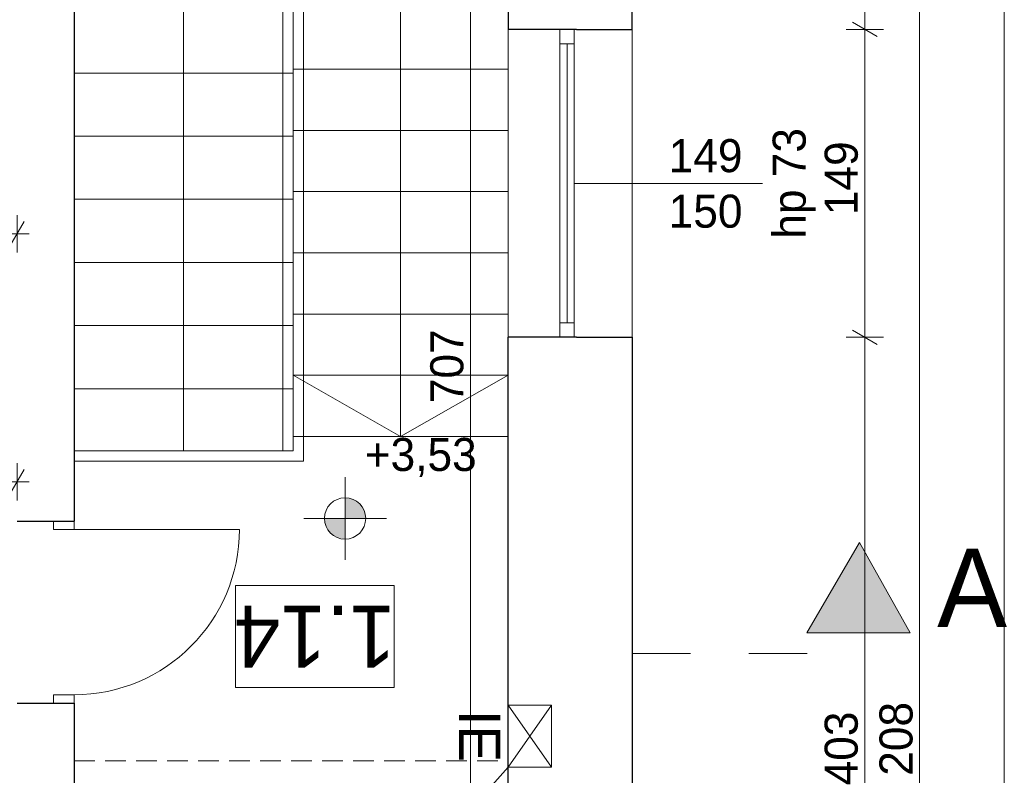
# Model space of a CAD drawing. Extents: x -686885 to -413214, y -23370 to 153194.
# Tile 128 of 145: x -474986 to -470223, y 73848 to 77505. Entities that reach past the tile are written whole.
import ezdxf

# ---------------------------------------------------------------- set-up
doc = ezdxf.new("R2010")
doc.units = 0
doc.header["$MEASUREMENT"] = 0
doc.linetypes.add('Dashed', pattern=[564.444447, 282.222223, -282.222223])
doc.linetypes.add('Krawędzie ukryte', pattern=[150, 100, -50])
for name, color, linetype, lineweight in [('ARCH TABELA_Nr_Pióra__21', 7, 'Continuous', 9), ('INWENT OPISY_Nr_Pióra__21', 7, 'Continuous', 9), ('INWENT OPISY_Nr_Pióra__41', 7, 'Continuous', 15), ('INWENT RZĘDNE_Nr_Pióra__21', 7, 'Continuous', 9), ('INWENT WYMIARY_Nr_Pióra__21', 7, 'Continuous', 9), ('INWENT. DRZWI_Nr_Pióra__5', 7, 'Continuous', 13), ('INWENT. OKNA_Nr_Pióra__21', 7, 'Continuous', 9), ('INWENT. OKNA_Nr_Pióra__5', 7, 'Continuous', 13), ('INWENT.ŚCIANY_Nr_Pióra__1', 7, 'Continuous', 25), ('INWENT.ŚCIANY_Nr_Pióra__21', 7, 'Continuous', 9), ('Istniejące schody_Nr_Pióra__5', 7, 'Continuous', 13), ('Istniejące stropy_Nr_Pióra__5', 7, 'Continuous', 13)]:
    doc.layers.add(name, color=color, linetype=linetype, lineweight=lineweight)
for name, color, linetype, lineweight, true_color in [('instalacja CO_Nr_Pióra__88', 7, 'Continuous', 20, 0xfd4435), ('INSTALACJA IE_Nr_Pióra__88', 7, 'Continuous', 20, 0xfd4435), ('INWENT OPISY_Nr_Pióra__88', 7, 'Continuous', 20, 0xfd4435)]:
    doc.layers.add(name, color=color, linetype=linetype, lineweight=lineweight, true_color=true_color)
doc.layers.add('INWENT RZĘDNE', color=7, linetype='Continuous')
doc.layers.add('INWENT WYMIARY', color=7, linetype='Continuous')
doc.styles.add('GENERATED_STYLE_1', font='txt')
doc.styles.add('GENERATED_STYLE_2', font='txt')
doc.styles.add('GENERATED_STYLE_3', font='txt')
doc.styles.add('GENERATED_STYLE_6', font='txt')
doc.dimstyles.new('GENERATED_STYLE__1', dxfattribs={"dimtxt": 160.000002, "dimasz": 91.2, "dimexe": 0.18, "dimexo": 0, "dimgap": 0.09, "dimtad": 1, "dimtih": 1, "dimtoh": 1, "dimdec": 0, "dimlfac": 0.1, "dimzin": 0, "dimdsep": 46, "dimtxsty": 'GENERATED_STYLE_1', "dimblk": 'ARROWHEAD_2', "dimblk1": 'ARROWHEAD_2', "dimblk2": 'ARROWHEAD_2', "dimcen": 0.09, "dimclrd": 7, "dimclre": 7, "dimclrt": 7, "dimazin": 0, "dimtfac": 1, "dimtdec": 4, "dimtmove": 0, "dimatfit": 3, "dimfxl": 0, "dimtolj": 1, "dimtzin": 0, "dimarcsym": 0})
doc.dimstyles.new('GENERATED_STYLE__3', dxfattribs={"dimtxt": 160.000002, "dimasz": 91.2, "dimexe": 0.18, "dimexo": 0, "dimgap": 0.09, "dimtad": 1, "dimdec": 0, "dimlfac": 0.1, "dimzin": 0, "dimdsep": 46, "dimtxsty": 'GENERATED_STYLE_1', "dimblk": 'ARROWHEAD_2', "dimblk1": 'ARROWHEAD_2', "dimblk2": 'ARROWHEAD_2', "dimcen": 0.09, "dimclrd": 7, "dimclre": 7, "dimclrt": 7, "dimazin": 0, "dimtfac": 1, "dimtdec": 4, "dimtmove": 0, "dimatfit": 3, "dimfxl": 0, "dimtolj": 1, "dimtzin": 0, "dimarcsym": 0})

# ---------------------------------------------------------------- blocks, each defined once
blk = doc.blocks.new('*D371')
at = {"layer": 'INWENT WYMIARY_Nr_Pióra__21', "linetype": 'Continuous'}
for p, q in [((-470573, 79903), (-470693, 79972.3)), ((-470633, 79937.6), (-470633, 79996.3)), ((-470543, 79937.6), (-470723, 79937.6)), ((-470633, 67857.6), (-470633, 79937.6)), ((-470693, 67892.3), (-470573, 67823)), ((-470543, 67857.6), (-470723, 67857.6)), ((-470633, 67799), (-470633, 67857.6))]:
    blk.add_line(p, q, dxfattribs=at)
at = {"layer": 'INWENT WYMIARY_Nr_Pióra__21', "insert": (-470665, 73667.2), "char_height": 160, "attachment_point": 7, "rotation": 90, "style": 'GENERATED_STYLE_1'}
blk.add_mtext('{1\xa0208}', dxfattribs=at)
blk = doc.blocks.new('ARROWHEAD_2')
at = {"color": 0, "linetype": 'Continuous', "lineweight": 0}
for p, q in [((-0.378, -0.655), (0.378, 0.655)), ((0, 0), (-1, 0))]:
    blk.add_line(p, q, dxfattribs=at)
blk = doc.blocks.new('*D390')
at = {"layer": 'INWENT WYMIARY_Nr_Pióra__21', "linetype": 'Continuous'}
for p, q in [((-470958.1, 70472.3), (-470838.1, 70403)), ((-470808.1, 70437.6), (-470988.1, 70437.6)), ((-470898.1, 67913.8), (-470898.1, 70437.6)), ((-470958.1, 67948.5), (-470838.1, 67879.2)), ((-470808.1, 67913.8), (-470988.1, 67913.8)), ((-470898.1, 67855.2), (-470898.1, 67913.8))]:
    blk.add_line(p, q, dxfattribs=at)
at = {"layer": 'INWENT WYMIARY_Nr_Pióra__21', "char_height": 160, "attachment_point": 7, "rotation": 90, "style": 'GENERATED_STYLE_1'}
for s, insert in [('{248}', (-470930.1, 78544)), ('{149}', (-470930.1, 76559)), ('{403}', (-470930.1, 73799)), ('{150}', (-470930.1, 71034)), ('{252}', (-470930.1, 69022.1))]:
    blk.add_mtext(s, dxfattribs=dict(at, insert=insert))
blk = doc.blocks.new('*D391')
at = {"layer": 'INWENT WYMIARY_Nr_Pióra__21', "linetype": 'Continuous'}
for p, q in [((-470958.1, 71972.3), (-470838.1, 71903)), ((-470808.1, 71937.6), (-470988.1, 71937.6)), ((-470898.1, 70437.6), (-470898.1, 71937.6)), ((-470958.1, 70472.3), (-470838.1, 70403)), ((-470808.1, 70437.6), (-470988.1, 70437.6))]:
    blk.add_line(p, q, dxfattribs=at)
at = {"layer": 'INWENT WYMIARY_Nr_Pióra__21', "char_height": 160, "attachment_point": 7, "rotation": 90, "style": 'GENERATED_STYLE_1'}
for s, insert in [('{248}', (-470930.1, 78544)), ('{149}', (-470930.1, 76559)), ('{403}', (-470930.1, 73799)), ('{150}', (-470930.1, 71034)), ('{252}', (-470930.1, 69022.1))]:
    blk.add_mtext(s, dxfattribs=dict(at, insert=insert))
blk = doc.blocks.new('*D392')
at = {"layer": 'INWENT WYMIARY_Nr_Pióra__21', "linetype": 'Continuous'}
for p, q in [((-470808.1, 75967.6), (-470988.1, 75967.6)), ((-470958.1, 76002.3), (-470838.1, 75933)), ((-470898.1, 71937.6), (-470898.1, 75967.6)), ((-470958.1, 71972.3), (-470838.1, 71903)), ((-470808.1, 71937.6), (-470988.1, 71937.6))]:
    blk.add_line(p, q, dxfattribs=at)
at = {"layer": 'INWENT WYMIARY_Nr_Pióra__21', "char_height": 160, "attachment_point": 7, "rotation": 90, "style": 'GENERATED_STYLE_1'}
for s, insert in [('{248}', (-470930.1, 78544)), ('{149}', (-470930.1, 76559)), ('{403}', (-470930.1, 73799)), ('{150}', (-470930.1, 71034)), ('{252}', (-470930.1, 69022.1))]:
    blk.add_mtext(s, dxfattribs=dict(at, insert=insert))
blk = doc.blocks.new('*D393')
at = {"layer": 'INWENT WYMIARY_Nr_Pióra__21', "linetype": 'Continuous'}
for p, q in [((-470958.1, 77492.3), (-470838.1, 77423)), ((-470808.1, 77457.6), (-470988.1, 77457.6)), ((-470898.1, 75967.6), (-470898.1, 77457.6)), ((-470808.1, 75967.6), (-470988.1, 75967.6)), ((-470958.1, 76002.3), (-470838.1, 75933))]:
    blk.add_line(p, q, dxfattribs=at)
at = {"layer": 'INWENT WYMIARY_Nr_Pióra__21', "char_height": 160, "attachment_point": 7, "rotation": 90, "style": 'GENERATED_STYLE_1'}
for s, insert in [('{248}', (-470930.1, 78544)), ('{149}', (-470930.1, 76559)), ('{403}', (-470930.1, 73799)), ('{150}', (-470930.1, 71034)), ('{252}', (-470930.1, 69022.1))]:
    blk.add_mtext(s, dxfattribs=dict(at, insert=insert))
blk = doc.blocks.new('*D394')
at = {"layer": 'INWENT WYMIARY_Nr_Pióra__21', "linetype": 'Continuous'}
for p, q in [((-470838.1, 79903), (-470958.1, 79972.3)), ((-470898.1, 79937.6), (-470898.1, 79996.3)), ((-470808.1, 79937.6), (-470988.1, 79937.6)), ((-470898.1, 77457.6), (-470898.1, 79937.6)), ((-470958.1, 77492.3), (-470838.1, 77423)), ((-470808.1, 77457.6), (-470988.1, 77457.6))]:
    blk.add_line(p, q, dxfattribs=at)
at = {"layer": 'INWENT WYMIARY_Nr_Pióra__21', "char_height": 160, "attachment_point": 7, "rotation": 90, "style": 'GENERATED_STYLE_1'}
for s, insert in [('{248}', (-470930.1, 78544)), ('{149}', (-470930.1, 76559)), ('{403}', (-470930.1, 73799)), ('{150}', (-470930.1, 71034)), ('{252}', (-470930.1, 69022.1))]:
    blk.add_mtext(s, dxfattribs=dict(at, insert=insert))
blk = doc.blocks.new('*D395')
at = {"layer": 'INWENT WYMIARY_Nr_Pióra__21', "linetype": 'Continuous'}
for p, q in [((-472865.7, 68502.3), (-472745.7, 68433)), ((-472715.7, 68467.6), (-472895.7, 68467.6)), ((-472805.7, 67857.6), (-472805.7, 68467.6)), ((-472865.7, 67892.3), (-472745.7, 67823)), ((-472715.7, 67857.6), (-472895.7, 67857.6)), ((-472805.7, 67799), (-472805.7, 67857.6))]:
    blk.add_line(p, q, dxfattribs=at)
at = {"layer": 'INWENT WYMIARY_Nr_Pióra__21', "char_height": 160, "attachment_point": 7, "rotation": 90, "style": 'GENERATED_STYLE_1'}
for s, insert in [('{60}', (-472837.7, 79535.2)), ('{707}', (-472837.7, 75649)), ('{22}', (-472837.7, 71808.1)), ('{358}', (-472837.7, 70001.6)), ('{61}', (-472837.7, 68060.2))]:
    blk.add_mtext(s, dxfattribs=dict(at, insert=insert))
blk = doc.blocks.new('*D396')
at = {"layer": 'INWENT WYMIARY_Nr_Pióra__21', "linetype": 'Continuous'}
for p, q in [((-472865.7, 72082.3), (-472745.7, 72013)), ((-472715.7, 72047.6), (-472895.7, 72047.6)), ((-472805.7, 68467.6), (-472805.7, 72047.6)), ((-472865.7, 68502.3), (-472745.7, 68433)), ((-472715.7, 68467.6), (-472895.7, 68467.6))]:
    blk.add_line(p, q, dxfattribs=at)
at = {"layer": 'INWENT WYMIARY_Nr_Pióra__21', "char_height": 160, "attachment_point": 7, "rotation": 90, "style": 'GENERATED_STYLE_1'}
for s, insert in [('{60}', (-472837.7, 79535.2)), ('{707}', (-472837.7, 75649)), ('{22}', (-472837.7, 71808.1)), ('{358}', (-472837.7, 70001.6)), ('{61}', (-472837.7, 68060.2))]:
    blk.add_mtext(s, dxfattribs=dict(at, insert=insert))
blk = doc.blocks.new('*D397')
at = {"layer": 'INWENT WYMIARY_Nr_Pióra__21', "linetype": 'Continuous'}
for p, q in [((-472865.7, 72302.3), (-472745.7, 72233)), ((-472715.7, 72267.6), (-472895.7, 72267.6)), ((-472805.7, 72047.6), (-472805.7, 72267.6)), ((-472865.7, 72082.3), (-472745.7, 72013)), ((-472715.7, 72047.6), (-472895.7, 72047.6))]:
    blk.add_line(p, q, dxfattribs=at)
at = {"layer": 'INWENT WYMIARY_Nr_Pióra__21', "char_height": 160, "attachment_point": 7, "rotation": 90, "style": 'GENERATED_STYLE_1'}
for s, insert in [('{60}', (-472837.7, 79535.2)), ('{707}', (-472837.7, 75649)), ('{22}', (-472837.7, 71808.1)), ('{358}', (-472837.7, 70001.6)), ('{61}', (-472837.7, 68060.2))]:
    blk.add_mtext(s, dxfattribs=dict(at, insert=insert))
blk = doc.blocks.new('*D398')
at = {"layer": 'INWENT WYMIARY_Nr_Pióra__21', "linetype": 'Continuous'}
for p, q in [((-472865.7, 79372.3), (-472745.7, 79303)), ((-472715.7, 79337.6), (-472895.7, 79337.6)), ((-472805.7, 72267.6), (-472805.7, 79337.6)), ((-472865.7, 72302.3), (-472745.7, 72233)), ((-472715.7, 72267.6), (-472895.7, 72267.6))]:
    blk.add_line(p, q, dxfattribs=at)
at = {"layer": 'INWENT WYMIARY_Nr_Pióra__21', "char_height": 160, "attachment_point": 7, "rotation": 90, "style": 'GENERATED_STYLE_1'}
for s, insert in [('{60}', (-472837.7, 79535.2)), ('{707}', (-472837.7, 75649)), ('{22}', (-472837.7, 71808.1)), ('{358}', (-472837.7, 70001.6)), ('{61}', (-472837.7, 68060.2))]:
    blk.add_mtext(s, dxfattribs=dict(at, insert=insert))
blk = doc.blocks.new('*D399')
at = {"layer": 'INWENT WYMIARY_Nr_Pióra__21', "linetype": 'Continuous'}
for p, q in [((-472745.7, 79903), (-472865.7, 79972.3)), ((-472805.7, 79937.6), (-472805.7, 79996.3)), ((-472715.7, 79937.6), (-472895.7, 79937.6)), ((-472805.7, 79337.6), (-472805.7, 79937.6)), ((-472865.7, 79372.3), (-472745.7, 79303)), ((-472715.7, 79337.6), (-472895.7, 79337.6))]:
    blk.add_line(p, q, dxfattribs=at)
at = {"layer": 'INWENT WYMIARY_Nr_Pióra__21', "char_height": 160, "attachment_point": 7, "rotation": 90, "style": 'GENERATED_STYLE_1'}
for s, insert in [('{60}', (-472837.7, 79535.2)), ('{707}', (-472837.7, 75649)), ('{22}', (-472837.7, 71808.1)), ('{358}', (-472837.7, 70001.6)), ('{61}', (-472837.7, 68060.2))]:
    blk.add_mtext(s, dxfattribs=dict(at, insert=insert))
blk = doc.blocks.new('*D477')
at = {"layer": 'INWENT WYMIARY_Nr_Pióra__21', "linetype": 'Continuous'}
for p, q in [((-477268.3, 75178), (-477268.3, 75358)), ((-474998.3, 75178), (-474998.3, 75358)), ((-477233.7, 75328), (-477303, 75208)), ((-475033, 75208), (-474963.7, 75328)), ((-477268.3, 75268), (-474998.3, 75268)), ((-474998.3, 75268), (-474939.6, 75268))]:
    blk.add_line(p, q, dxfattribs=at)
at = {"layer": 'INWENT WYMIARY_Nr_Pióra__21', "char_height": 160, "attachment_point": 7, "style": 'GENERATED_STYLE_1'}
for s, insert in [('{16}', (-484427.8, 75300)), ('{88}', (-483690.7, 75300)), ('{293}', (-481837.1, 75300)), ('{78}', (-479931.1, 75300)), ('{46}', (-479310.9, 75300)), ('{89}', (-478635.7, 75300)), ('{66}', (-477860.7, 75300)), ('{16}', (-477233.6, 75300)), ('{227}', (-476184.5, 75300))]:
    blk.add_mtext(s, dxfattribs=dict(at, insert=insert))
blk = doc.blocks.new('*D501')
at = {"layer": 'INWENT WYMIARY_Nr_Pióra__21', "linetype": 'Continuous'}
for p, q in [((-479138.3, 76378.4), (-479138.3, 76558.4)), ((-474998.3, 76378.4), (-474998.3, 76558.4)), ((-479103.7, 76528.4), (-479173, 76408.4)), ((-475033, 76408.4), (-474963.7, 76528.4)), ((-479138.3, 76468.4), (-474998.3, 76468.4)), ((-474998.3, 76468.4), (-474939.6, 76468.4))]:
    blk.add_line(p, q, dxfattribs=at)
at = {"layer": 'INWENT WYMIARY_Nr_Pióra__21', "char_height": 160, "attachment_point": 7, "style": 'GENERATED_STYLE_1'}
for s, insert in [('{199}', (-480549.7, 76500.4)), ('{16}', (-479538.2, 76500.4)), ('{414}', (-477221.9, 76500.4))]:
    blk.add_mtext(s, dxfattribs=dict(at, insert=insert))
blk = doc.blocks.new('Koty wysokościowe_44', base_point=(-473412.2, 75090.9))
at = {"layer": 'INWENT RZĘDNE_Nr_Pióra__21', "linetype": 'Continuous'}
for points in [[(-473412.2, 75090.9), (-473312.2, 75090.9), (-473319.8, 75129.2), (-473341.5, 75161.6), (-473373.9, 75183.3), (-473412.2, 75190.9)], [(-473412.2, 75090.9), (-473512.2, 75090.9), (-473504.6, 75052.6), (-473482.9, 75020.2), (-473450.5, 74998.5), (-473412.2, 74990.9)]]:
    blk.add_hatch(color=256, dxfattribs=at).paths.add_polyline_path(points, flags=0)
for p, q in [((-473412.2, 74890.9), (-473412.2, 75290.9)), ((-473612.2, 75090.9), (-473212.2, 75090.9))]:
    blk.add_line(p, q, dxfattribs=at)
blk.add_circle((-473412.2, 75090.9), 100, dxfattribs=at)
at = {"layer": 'INWENT RZĘDNE_Nr_Pióra__21', "insert": (-473316.9, 75290.9), "char_height": 160, "attachment_point": 7, "style": 'GENERATED_STYLE_2'}
blk.add_mtext('{+3,53}', dxfattribs=at)

msp = doc.modelspace()

# ---------------------------------------------------------------- hatches: boundary and pattern name
at = {"layer": 'INWENT OPISY_Nr_Pióra__21', "linetype": 'Continuous'}
msp.add_hatch(color=256, dxfattribs=at).paths.add_polyline_path([(-470923.3, 74973.9), (-470679, 74537.6), (-471179, 74537.6)], flags=0)

# ---------------------------------------------------------------- linework, layer by layer
at = {"layer": 'ARCH TABELA_Nr_Pióra__21', "linetype": 'Continuous'}
msp.add_line((-470223.3, 82694.2), (-470223.3, 54244.2), dxfattribs=at)
at = {"layer": 'instalacja CO_Nr_Pióra__88', "linetype": 'Continuous'}
msp.add_line((-473216.4, 73220), (-472623.3, 73887.6), dxfattribs=at)
at = {"layer": 'INSTALACJA IE_Nr_Pióra__88', "linetype": 'Continuous'}
for p, q in [((-472623.3, 73887.6), (-472623.3, 74187.6)), ((-472413.3, 73887.6), (-472623.3, 74187.6)), ((-472623.3, 73887.6), (-472413.3, 74187.6)), ((-472623.3, 74187.6), (-472413.3, 74187.6)), ((-472413.3, 74187.6), (-472413.3, 73887.6)), ((-472413.3, 73887.6), (-472623.3, 73887.6))]:
    msp.add_line(p, q, dxfattribs=at)
at = {"layer": 'INWENT OPISY_Nr_Pióra__41', "linetype": 'Continuous'}
for p, q in [((-470923.3, 74973.9), (-471179, 74537.6)), ((-470679, 74537.6), (-470923.3, 74973.9)), ((-470679, 74537.6), (-471179, 74537.6))]:
    msp.add_line(p, q, dxfattribs=at)
at = {"layer": 'INWENT OPISY_Nr_Pióra__41', "linetype": 'Dashed'}
msp.add_line((-472023.3, 74437.6), (-470923.3, 74437.6), dxfattribs=at)
at = {"layer": 'INWENT. DRZWI_Nr_Pióra__5', "linetype": 'Continuous'}
for p, q in [((-474823.3, 75037.6), (-474823.3, 75077.6)), ((-474723.3, 75077.6), (-474723.3, 75037.6)), ((-474723.3, 75037.6), (-474823.3, 75037.6)), ((-474723.3, 75037.6), (-473923.3, 75037.6)), ((-474823.3, 74237.6), (-474823.3, 74197.6)), ((-474723.3, 74237.6), (-474823.3, 74237.6)), ((-474723.3, 74197.6), (-474723.3, 74237.6))]:
    msp.add_line(p, q, dxfattribs=at)
msp.add_arc((-474723.3, 75037.6), 800, 270, 0, dxfattribs=at)
at = {"layer": 'INWENT. OKNA_Nr_Pióra__5', "linetype": 'Continuous'}
for p, q in [((-472373.3, 75967.6), (-472373.3, 77457.6)), ((-472303.3, 75967.6), (-472303.3, 77457.6)), ((-472303.3, 77387.6), (-472373.3, 77387.6)), ((-472338.3, 77387.6), (-472338.3, 76037.6)), ((-472303.3, 76712.6), (-471393.3, 76712.6)), ((-472303.3, 76037.6), (-472373.3, 76037.6))]:
    msp.add_line(p, q, dxfattribs=at)
at = {"layer": 'INWENT.ŚCIANY_Nr_Pióra__1', "linetype": 'Continuous'}
for p, q in [((-472023.3, 77457.6), (-472023.3, 79937.6)), ((-474723.3, 79337.6), (-474723.3, 75077.6)), ((-472623.3, 79337.6), (-472623.3, 77457.6)), ((-472293.3, 77457.6), (-472623.3, 77457.6)), ((-472293.3, 77457.6), (-472023.3, 77457.6)), ((-472293.3, 75967.6), (-472623.3, 75967.6)), ((-472623.3, 72267.6), (-472623.3, 75967.6)), ((-472293.3, 75967.6), (-472023.3, 75967.6)), ((-472023.3, 75967.6), (-472023.3, 71937.6)), ((-474998.3, 75077.6), (-474723.3, 75077.6)), ((-474998.3, 74197.6), (-474723.3, 74197.6)), ((-474723.3, 74197.6), (-474723.3, 73527.6))]:
    msp.add_line(p, q, dxfattribs=at)
at = {"layer": 'INWENT.ŚCIANY_Nr_Pióra__21', "linetype": 'Continuous'}
for p, q in [((-472623.3, 77457.6), (-472623.3, 75967.6)), ((-472023.3, 75967.6), (-472023.3, 77457.6))]:
    msp.add_line(p, q, dxfattribs=at)
at = {"layer": 'Istniejące schody_Nr_Pióra__5', "linetype": 'Continuous'}
for p, q in [((-474193.3, 75417.6), (-474193.3, 77857.6)), ((-473713.3, 75417.6), (-473713.3, 77857.6)), ((-473663.3, 75417.6), (-473663.3, 77857.6)), ((-473613.3, 75367.6), (-473613.3, 77857.6)), ((-473143.3, 77857.6), (-473143.3, 75487.6)), ((-473663.3, 77265.1), (-472623.3, 77265.1)), ((-474723.3, 77246.5), (-473663.3, 77246.5)), ((-473663.3, 76968.9), (-472623.3, 76968.9)), ((-474723.3, 76941), (-473663.3, 76941)), ((-474723.3, 76635.4), (-473663.3, 76635.4)), ((-473663.3, 76672.6), (-472623.3, 76672.6)), ((-473663.3, 76376.4), (-472623.3, 76376.4)), ((-474723.3, 76329.9), (-473663.3, 76329.9)), ((-473663.3, 76080.1), (-472623.3, 76080.1)), ((-474723.3, 76024.3), (-473663.3, 76024.3)), ((-473663.3, 75783.9), (-472623.3, 75783.9)), ((-473143.3, 75487.6), (-473663.3, 75783.9)), ((-473143.3, 75487.6), (-472623.3, 75783.9)), ((-474723.3, 75718.7), (-473663.3, 75718.7)), ((-473663.3, 75487.6), (-472623.3, 75487.6)), ((-474723.3, 75417.6), (-473663.3, 75417.6)), ((-474723.3, 75367.6), (-473613.3, 75367.6))]:
    msp.add_line(p, q, dxfattribs=at)
at = {"layer": 'Istniejące stropy_Nr_Pióra__5', "linetype": 'Krawędzie ukryte'}
msp.add_line((-474723.3, 73917.6), (-472623.3, 73917.6), dxfattribs=at)

# ---------------------------------------------------------------- block references
at = {"layer": 'INWENT RZĘDNE'}
msp.add_blockref('Koty wysokościowe_44', (-473412.2, 75090.9), dxfattribs=at)

# ---------------------------------------------------------------- texts
at = {"layer": 'INWENT OPISY_Nr_Pióra__21', "linetype": 'Continuous', "insert": (-470379, 74944.7), "char_height": 380, "attachment_point": 2, "style": 'GENERATED_STYLE_6'}
msp.add_mtext('{A}', dxfattribs=at)
at = {"layer": 'INWENT OPISY_Nr_Pióra__88', "linetype": 'Continuous', "insert": (-472661.2, 74037.6), "char_height": 200, "attachment_point": 2, "rotation": 270, "style": 'GENERATED_STYLE_6'}
msp.add_mtext('{IE}', dxfattribs=at)
at = {"layer": 'INWENT. OKNA_Nr_Pióra__21', "linetype": 'Continuous', "insert": (-471344, 76712.6), "char_height": 160, "attachment_point": 2, "rotation": 90, "style": 'GENERATED_STYLE_6'}
msp.add_mtext('{hp 73}', dxfattribs=at)
at = {"layer": 'INWENT. OKNA_Nr_Pióra__21', "linetype": 'Continuous', "insert": (-471668.3, 76926.8), "char_height": 160, "width": 709.227, "attachment_point": 2, "line_spacing_factor": 1.007581, "style": 'GENERATED_STYLE_6'}
msp.add_mtext('{149\\P150}', dxfattribs=at)

# ---------------------------------------------------------------- dimensions: what is measured, and where the dimension line sits
at = {"layer": 'INWENT WYMIARY', "linetype": 'Continuous'}
for base, p1, p2, picture, middle in [((-472805.7, 67857.6), (-472829, 79337.6), (-472970.5, 79937.6), '*D399', (-472917.7, 79656.6)), ((-470633, 67857.6), (-472023.3, 67857.6), (-472023.3, 79937.6), '*D371', (-470745, 73940.8)), ((-470898.1, 67913.8), (-472023.3, 77457.6), (-472023.3, 79937.6), '*D394', (-471010.1, 78726.2)), ((-472805.7, 67857.6), (-472623.3, 72047.6), (-473625.7, 72267.6), '*D397', (-472917.7, 71929.6)), ((-472805.7, 67857.6), (-473625.7, 72267.6), (-472829, 79337.6), '*D398', (-472917.7, 75831.2)), ((-472805.7, 67857.6), (-472802.9, 67857.6), (-472623.3, 68467.6), '*D395', (-472917.7, 68181.6)), ((-472805.7, 67857.6), (-472623.3, 68467.6), (-472623.3, 72047.6), '*D396', (-472917.7, 70183.8)), ((-470898.1, 67913.8), (-471903.7, 67913.8), (-472023.3, 70437.6), '*D390', (-471010.1, 69204.3)), ((-470898.1, 67913.8), (-472023.3, 70437.6), (-472023.3, 71937.6), '*D391', (-471010.1, 71216.2)), ((-470898.1, 67913.8), (-472023.3, 71937.6), (-472023.3, 75967.6), '*D392', (-471010.1, 73981.2)), ((-470898.1, 67913.8), (-472023.3, 75967.6), (-472023.3, 77457.6), '*D393', (-471010.1, 76741.2))]:
    dim = msp.add_linear_dim(base=base, p1=p1, p2=p2, angle=90, dimstyle='GENERATED_STYLE__3', dxfattribs=at)
    dim.commit()
    dim.dimension.update_dxf_attribs({"geometry": picture, "text_midpoint": middle})
for base, p1, p2, picture, middle in [((-481288.7, 76468.4), (-479138.3, 76149.2), (-474998.3, 75727.6), '*D501', (-477039.8, 76580.4)), ((-484188.3, 75268), (-477268.3, 74017.6), (-474998.3, 74017.6), '*D477', (-476002.4, 75380))]:
    dim = msp.add_linear_dim(base=base, p1=p1, p2=p2, dimstyle='GENERATED_STYLE__1', dxfattribs=at)
    dim.commit()
    dim.dimension.update_dxf_attribs({"geometry": picture, "text_midpoint": middle})

# ---------------------------------------------------------------- next in the draw order: wipeouts: each hides what was drawn before it
at = {"linetype": 'Continuous', "ltscale": 1917543.318750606}
msp.add_wipeout([(-473174.4, 74272.4), (-473942.4, 74272.4), (-473942.4, 74766.5), (-473174.4, 74766.5)], dxfattribs=at).dxf.layer = 'INWENT OPISY_Nr_Pióra__21'

# ---------------------------------------------------------------- next in the draw order: linework, layer by layer
at = {"layer": 'INWENT OPISY_Nr_Pióra__21', "linetype": 'Continuous', "flags": 128}
msp.add_lwpolyline([(-473174.4, 74272.4), (-473942.4, 74272.4), (-473942.4, 74766.5), (-473174.4, 74766.5)], close=True, dxfattribs=at)

# ---------------------------------------------------------------- next in the draw order: texts
at = {"layer": 'INWENT OPISY_Nr_Pióra__21', "linetype": 'Continuous', "insert": (-473558.4, 74669.4), "char_height": 300, "attachment_point": 8, "rotation": 180, "style": 'GENERATED_STYLE_3'}
msp.add_mtext('{1.14 }', dxfattribs=at)

doc.saveas('drawing.dxf')
